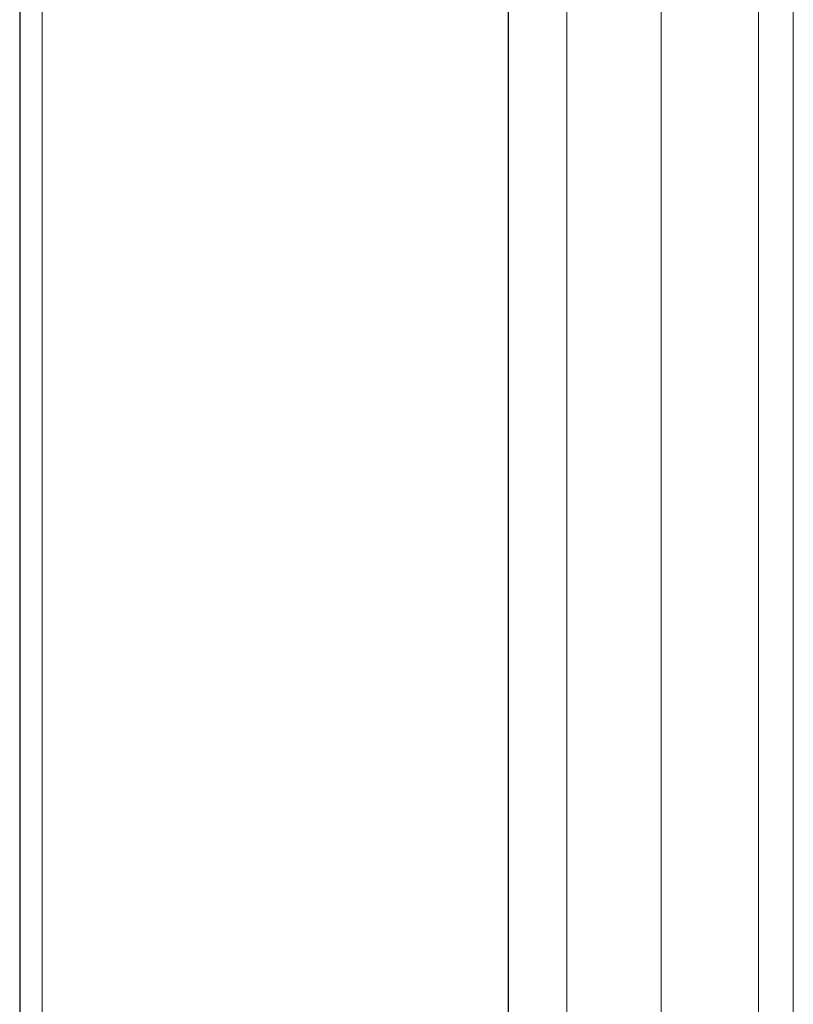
# Paper-space layout 'Blatt4' of a CAD drawing. Header units: millimetres. Extents: x 5 to 418, y 2 to 292.
# Tile 17 of 117: x 134 to 147, y 152 to 169. Entities that reach past the tile are written whole.
import ezdxf

# ---------------------------------------------------------------- set-up
doc = ezdxf.new("R2010")
doc.units = ezdxf.units.MM

psp = doc.layouts.new('Blatt4')

# ---------------------------------------------------------------- linework, layer by layer
at = {"color": 7, "linetype": 'Continuous', "lineweight": 18}
for p, q in [((146.331, 123.851), (146.331, 187.068)), ((146.904, 187.059), (146.904, 123.843)), ((143.192, 123.055), (143.192, 186.093)), ((144.74, 186.15), (144.74, 123.112)), ((134.586, 182.786), (134.586, 142.008))]:
    psp.add_line(p, q, dxfattribs=at)
at = {"color": 7, "linetype": 'Continuous', "lineweight": 25}
for p, q in [((142.232, 123.317), (142.232, 186.472)), ((134.22, 183.297), (134.22, 142.519))]:
    psp.add_line(p, q, dxfattribs=at)

doc.saveas('drawing.dxf')
